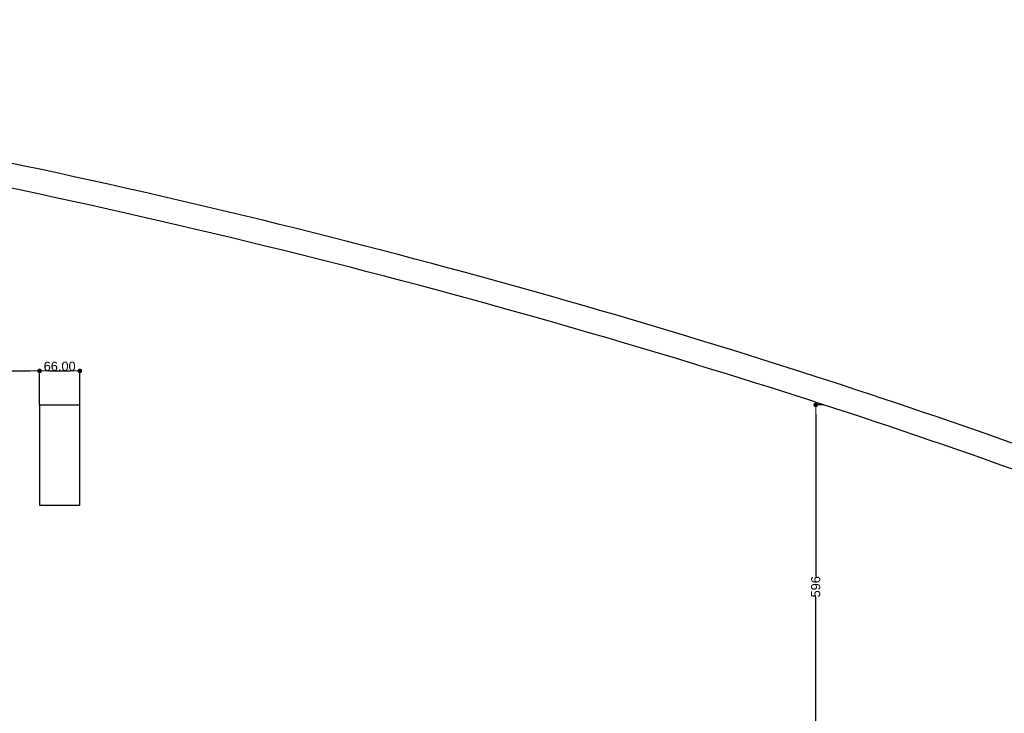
# Model space of a CAD drawing. Header units: millimetres. Extents: x -175445 to -20415, y -559200 to 231527.
# Tile 83 of 256: x -110521 to -94381, y -229765 to -218395. Entities that reach past the tile are written whole.
import ezdxf

# ---------------------------------------------------------------- set-up
doc = ezdxf.new("R2010")
doc.units = ezdxf.units.MM
doc.header["$MEASUREMENT"] = 0
doc.linetypes.add('Wipeout_Contour', pattern=[1000, 0, -1000])
for name, color, linetype in [('Strop', 7, 'Continuous'), ('Słup', 7, 'Continuous'), ('Wymiary', 9, 'Continuous')]:
    doc.layers.add(name, color=color, linetype=linetype)
doc.styles.add('Arial', font='txt')
doc.dimstyles.new('GENERATED_STYLE__1', dxfattribs={"dimtxt": 150, "dimasz": 152, "dimexe": 0.18, "dimexo": 0, "dimgap": 0.09, "dimtad": 1, "dimtih": 1, "dimtoh": 1, "dimlfac": 0.1, "dimzin": 0, "dimdsep": 46, "dimtxsty": 'Arial', "dimblk": 'ARROWHEAD_11', "dimblk1": 'ARROWHEAD_11', "dimblk2": 'ARROWHEAD_11', "dimcen": 0.09, "dimclrd": 256, "dimclre": 256, "dimclrt": 256, "dimazin": 0, "dimtfac": 1, "dimtdec": 4, "dimtmove": 0, "dimatfit": 3, "dimfxl": 1, "dimtolj": 1, "dimtzin": 0, "dimarcsym": 0})
doc.dimstyles.new('GENERATED_STYLE__2', dxfattribs={"dimtxt": 150, "dimasz": 152, "dimexe": 0.18, "dimexo": 0, "dimgap": 0.09, "dimtad": 1, "dimlfac": 0.1, "dimzin": 0, "dimdsep": 46, "dimtxsty": 'Arial', "dimblk": 'ARROWHEAD_11', "dimblk1": 'ARROWHEAD_11', "dimblk2": 'ARROWHEAD_11', "dimcen": 0.09, "dimclrd": 256, "dimclre": 256, "dimclrt": 256, "dimazin": 0, "dimtfac": 1, "dimtdec": 4, "dimtmove": 0, "dimatfit": 3, "dimfxl": 1, "dimtolj": 1, "dimtzin": 0, "dimarcsym": 0})

# ---------------------------------------------------------------- blocks, each defined once
blk = doc.blocks.new('ARROWHEAD_11')
at = {"color": 0, "linetype": 'Continuous', "lineweight": 0}
blk.add_line((0, 0), (-1, 0), dxfattribs=at)
at = {"color": 0, "linetype": 'Continuous', "lineweight": 0, "const_width": 0.25, "flags": 128}
blk.add_lwpolyline([(-0.125, 0, 1), (0.125, 0, 1)], format="xyb", close=True, dxfattribs=at)
blk = doc.blocks.new('*D3947')
at = {"layer": 'Defpoints', "color": 0}
for p in [(-110195, -224153), (-112835, -224713), (-110195, -224713)]:
    blk.add_point(p, dxfattribs=at)
at = {"layer": 'Wymiary', "lineweight": -2}
for p, q in [((-112835, -224713), (-112835, -224153)), ((-112683, -224153), (-110347, -224153)), ((-110195, -224713), (-110195, -224153))]:
    blk.add_line(p, q, dxfattribs=at)
at = {"layer": 'Wymiary', "lineweight": -2, "xscale": 152, "yscale": 152, "zscale": 152, "rotation": 180}
blk.add_blockref('ARROWHEAD_11', (-112835, -224153), dxfattribs=at)
at = {"layer": 'Wymiary', "lineweight": -2, "xscale": 152, "yscale": 152, "zscale": 152}
blk.add_blockref('ARROWHEAD_11', (-110195, -224153), dxfattribs=at)
at = {"layer": 'Wymiary', "lineweight": 13, "insert": (-111515, -224077), "char_height": 150, "attachment_point": 5, "style": 'Arial'}
blk.add_mtext('\\A1;264.00', dxfattribs=at)
blk = doc.blocks.new('*D3948')
at = {"layer": 'Defpoints', "color": 0}
for p in [(-109535, -224153), (-110195, -224713), (-109535, -224713)]:
    blk.add_point(p, dxfattribs=at)
at = {"layer": 'Wymiary', "lineweight": -2}
for p, q in [((-110195, -224713), (-110195, -224153)), ((-110043, -224153), (-109687, -224153)), ((-109535, -224713), (-109535, -224153))]:
    blk.add_line(p, q, dxfattribs=at)
at = {"layer": 'Wymiary', "lineweight": -2, "xscale": 152, "yscale": 152, "zscale": 152, "rotation": 180}
blk.add_blockref('ARROWHEAD_11', (-110195, -224153), dxfattribs=at)
at = {"layer": 'Wymiary', "lineweight": -2, "xscale": 152, "yscale": 152, "zscale": 152}
blk.add_blockref('ARROWHEAD_11', (-109535, -224153), dxfattribs=at)
at = {"layer": 'Wymiary', "lineweight": 13, "insert": (-109865, -224077), "char_height": 150, "attachment_point": 5, "style": 'Arial'}
blk.add_mtext('\\A1;66.00', dxfattribs=at)
blk = doc.blocks.new('*D4055')
at = {"layer": 'Defpoints', "color": 0}
for p in [(-97472, -224709), (-97337, -224709), (-99075, -230672)]:
    blk.add_point(p, dxfattribs=at)
at = {"layer": 'Wymiary', "lineweight": -2}
for p, q in [((-97337, -224709), (-97472, -224709)), ((-97472, -224861), (-97472, -227525)), ((-97472, -230520), (-97472, -227857)), ((-99075, -230672), (-97471, -230672))]:
    blk.add_line(p, q, dxfattribs=at)
at = {"layer": 'Wymiary', "lineweight": -2, "xscale": 152, "yscale": 152, "zscale": 152}
for p, rotation in [((-97472, -224709), 90), ((-97472, -230672), 270)]:
    blk.add_blockref('ARROWHEAD_11', p, dxfattribs=dict(at, rotation=rotation))
at = {"layer": 'Wymiary', "lineweight": 13, "insert": (-97472, -227691), "char_height": 150, "attachment_point": 5, "rotation": 90, "style": 'Arial'}
blk.add_mtext('\\A1;596', dxfattribs=at)

msp = doc.modelspace()

# ---------------------------------------------------------------- linework, layer by layer
at = {"layer": 'Strop', "color": 253, "flags": 128}
for points in [[(-141925.477, -247882.5), (-98195.477, -247882.5), (-98195.477, -246475.703), (-98195.477, -246472.5), (-82945.477, -246472.5), (-76445.477, -246472.5), (-76445.477, -241776.539), (-69175.477, -241776.539), (-69175.477, -240686.539), (-69175.477, -238666.539), (-69175.477, -238082.573, 0.032078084), (-83740.973, -229648.581, 0.000522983), (-83970.746, -229540.292, 0.001988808), (-84846.585, -229132.886, 0.03139835), (-98815.362, -223819.574, 0.034912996), (-116630.822, -219636.298), (-116630.817, -219636.267), (-116630.92, -219636.25, 0.026147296), (-127667.74, -218426.566)], [(-141925.477, -247882.5), (-98195.477, -247882.5), (-98195.477, -246475.703), (-98195.477, -246472.5), (-82945.477, -246472.5), (-76445.477, -246472.5), (-76445.477, -241776.539), (-69175.477, -241776.539), (-69175.477, -240686.539), (-69175.477, -238666.539), (-69175.477, -238082.573, 0.032078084), (-83740.973, -229648.581, 0.000522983), (-83970.746, -229540.292, 0.001988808), (-84846.585, -229132.886, 0.03139835), (-98815.362, -223819.574, 0.034912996), (-116630.822, -219636.298), (-116630.817, -219636.267), (-116630.92, -219636.25, 0.026147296), (-127667.74, -218426.566)], [(-141925.477, -247482.5), (-98595.477, -247482.5), (-98595.477, -246475.703), (-98595.477, -246072.5), (-82945.477, -246072.5), (-76845.477, -246072.5), (-76845.477, -241376.539), (-69575.477, -241376.539), (-69575.477, -240686.539), (-69575.477, -238666.539), (-69575.477, -238296.6, 0.031662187), (-83915.361, -230008.586, 0.000515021), (-84140.893, -229902.301, 0.001986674), (-85012.909, -229496.669, 0.031396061), (-98933.785, -224201.642, 0.035678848), (-117090.059, -219967.643), (-117090.037, -219967.51, 0.025197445), (-127688.556, -218826.029)]]:
    msp.add_lwpolyline(points, format="xyb", dxfattribs=at)

# ---------------------------------------------------------------- dimensions: what is measured, and where the dimension line sits
at = {"layer": 'Wymiary', "color": 8, "lineweight": 13}
dim = msp.add_linear_dim(base=(-97471.611, -224709.309), p1=(-99075.476, -230672.5), p2=(-97336.609, -224709.309), angle=90, text='596', dimstyle='GENERATED_STYLE__2', dxfattribs=at)
dim.commit()
dim.dimension.update_dxf_attribs({"geometry": '*D4055', "text_midpoint": (-97471.611, -227690.904), "dimtype": 160, "text_rotation": 90})

# ---------------------------------------------------------------- next in the draw order: wipeouts: each hides what was drawn before it
at = {"color": 253, "linetype": 'Wipeout_Contour', "lineweight": 0, "ltscale": 457391.281449}
msp.add_wipeout([(-110194.672, -226352.994), (-109534.672, -226352.994), (-109534.672, -224712.994), (-110194.672, -224712.994)], dxfattribs=at).dxf.layer = 'Słup'

# ---------------------------------------------------------------- next in the draw order: linework, layer by layer
at = {"layer": 'Słup', "color": 253}
for p, q in [((-109534.672, -224712.994), (-110194.672, -224712.994)), ((-110194.672, -224712.994), (-110194.672, -226352.994)), ((-109534.672, -226352.994), (-109534.672, -224712.994)), ((-110194.672, -226352.994), (-109534.672, -226352.994))]:
    msp.add_line(p, q, dxfattribs=at)

# ---------------------------------------------------------------- next in the draw order: dimensions: what is measured, and where the dimension line sits
at = {"layer": 'Wymiary', "color": 8, "lineweight": 13}
for base, p1, p2, picture, middle in [((-110194.672, -224153.335), (-112834.672, -224712.994), (-110194.672, -224712.994), '*D3947', (-111514.672, -224153.335)), ((-109534.672, -224153.335), (-110194.672, -224712.994), (-109534.672, -224712.994), '*D3948', (-109864.672, -224153.335))]:
    dim = msp.add_linear_dim(base=base, p1=p1, p2=p2, dimstyle='GENERATED_STYLE__1', dxfattribs=at)
    dim.commit()
    dim.dimension.update_dxf_attribs({"geometry": picture, "text_midpoint": middle, "dimtype": 160})

doc.saveas('drawing.dxf')
